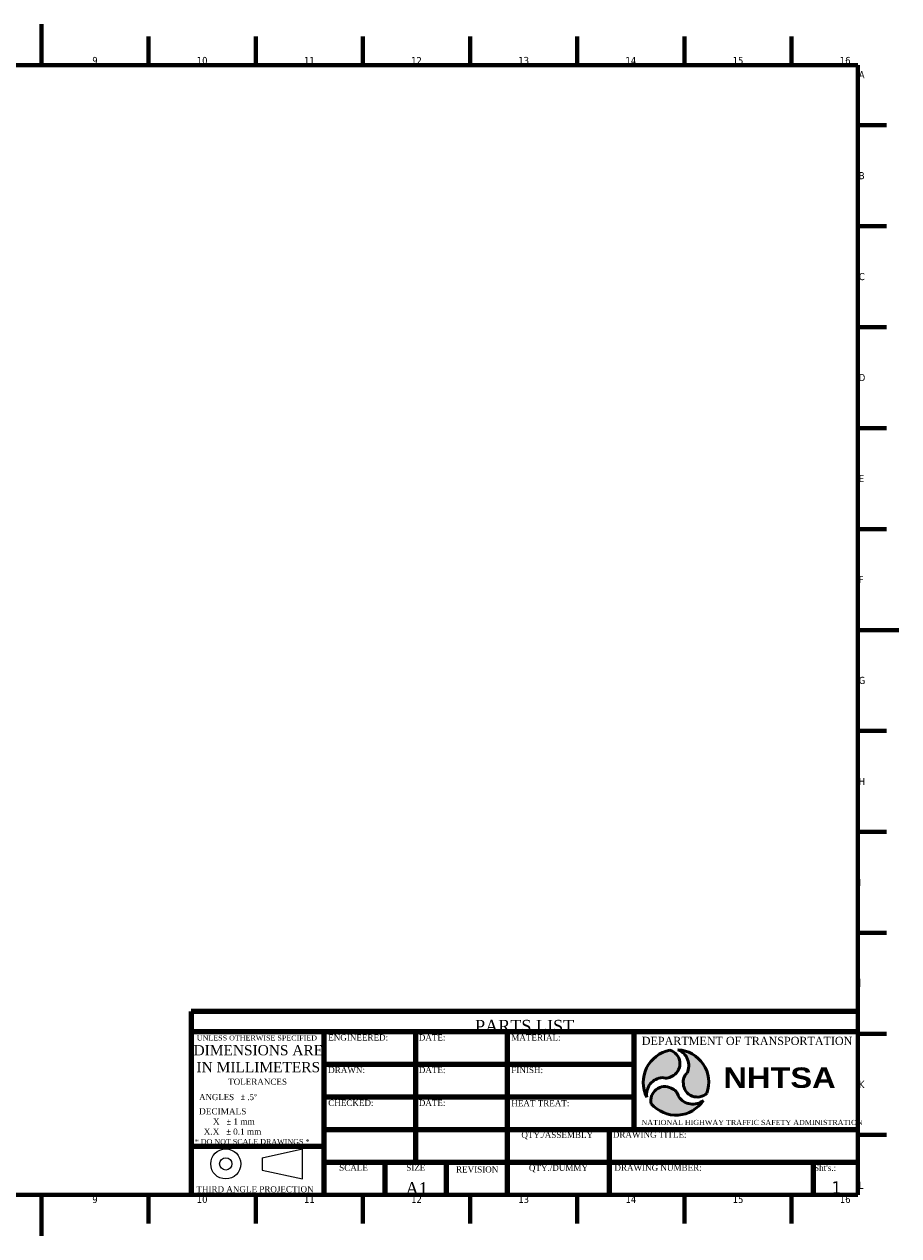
# Model space of a CAD drawing. Header units: millimetres. Extents: x 0 to 841, y 0 to 594.
# Tile 2 of 2: x 412 to 841, y 0 to 594. Entities that reach past the tile are written whole.
import ezdxf
from ezdxf.enums import TextEntityAlignment as Align

# ---------------------------------------------------------------- set-up
doc = ezdxf.new("R2010")
doc.units = ezdxf.units.MM
doc.layers.get('0').update_dxf_attribs({"lineweight": 25})
for name, color, linetype, lineweight in [('Border (ISO)', 7, 'Continuous', 70), ('Symbol (ISO)', 7, 'Continuous', 25), ('Title (ISO)', 7, 'Continuous', 50)]:
    doc.layers.add(name, color=color, linetype=linetype, lineweight=lineweight)
doc.styles.add('Note Text (ISO)', font='TAHOMA.TTF')
doc.styles.get("Standard").update_dxf_attribs({"font": 'TIMES.TTF'})
doc.styles.add('Text Style86', font='TAHOMA.TTF')
doc.styles.add('Text Style87', font='TAHOMA.TTF')
doc.styles.add('Text Style88', font='TAHOMA.TTF')
doc.styles.add('Text Style89', font='TAHOMA.TTF')

# ---------------------------------------------------------------- blocks, each defined once
blk = doc.blocks.new('Borders NHTSA Border')
at = {"layer": 'Border (ISO)'}
for p, q in [((420.5, 574), (420.5000000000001, 594)), ((473.0624999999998, 574), (473.0625000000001, 588)), ((525.6249999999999, 574), (525.6250000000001, 588)), ((578.1874999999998, 574), (578.1875000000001, 588)), ((630.7499999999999, 574), (630.7500000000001, 588)), ((683.3124999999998, 574), (683.3125000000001, 588)), ((735.8749999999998, 574), (735.875, 588)), ((788.4374999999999, 574), (788.4375, 588)), ((20, 574), (821, 574)), ((821, 574), (821, 20)), ((821, 544.4999999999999), (835, 544.4999999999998)), ((821, 494.9999999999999), (835, 494.9999999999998)), ((821, 445.4999999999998), (835, 445.4999999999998)), ((821, 395.9999999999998), (835, 395.9999999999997)), ((821, 346.4999999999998), (835, 346.4999999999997)), ((821, 297), (841, 296.9999999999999)), ((821, 247.4999999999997), (835, 247.4999999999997)), ((821, 197.9999999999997), (835, 197.9999999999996)), ((821, 148.4999999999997), (835, 148.4999999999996)), ((821, 98.99999999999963), (835, 98.99999999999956)), ((821, 49.4999999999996), (835, 49.49999999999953)), ((20, 20), (821, 20)), ((420.5, 20), (420.5, 0)), ((473.0625000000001, 20), (473.0625000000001, 6.000000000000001)), ((525.6250000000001, 20), (525.6250000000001, 6.000000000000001)), ((578.1875000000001, 20), (578.1875000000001, 6.000000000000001)), ((630.7500000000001, 20), (630.7500000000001, 6.000000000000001)), ((683.3125000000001, 20), (683.3125000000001, 6.000000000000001)), ((735.875, 20), (735.875, 6.000000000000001)), ((788.4375, 20), (788.4375, 6.000000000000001))]:
    blk.add_line(p, q, dxfattribs=at)
at = {"layer": 'Symbol (ISO)', "char_height": 3.499999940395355, "style": 'Note Text (ISO)'}
for s, insert, attachment_point in [('9', (446.7815000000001, 574.4000000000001), 8), ('10', (499.3440000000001, 574.4000000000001), 8), ('11', (551.9065, 574.4000000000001), 8), ('12', (604.469, 574.4000000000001), 8), ('13', (657.0315, 574.4000000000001), 8), ('14', (709.594, 574.4000000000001), 8), ('15', (762.1564999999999, 574.4000000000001), 8), ('16', (814.7189999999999, 574.4000000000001), 8), ('A', (821.4, 569.25), 4), ('B', (821.4, 519.75), 4), ('C', (821.4, 470.2499999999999), 4), ('D', (821.4, 420.7499999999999), 4), ('E', (821.4, 371.2499999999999), 4), ('F', (821.4, 321.7499999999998), 4), ('G', (821.4, 272.2499999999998), 4), ('H', (821.4, 222.7499999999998), 4), ('I', (821.4, 173.2499999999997), 4), ('J', (821.4, 123.7499999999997), 4), ('K', (821.4, 74.24999999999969), 4), ('L', (821.4, 24.74999999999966), 4), ('9', (446.7815000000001, 19.6), 2), ('10', (499.3440000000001, 19.6), 2), ('11', (551.9065, 19.6), 2), ('12', (604.469, 19.6), 2), ('13', (657.0315, 19.6), 2), ('14', (709.594, 19.6), 2), ('15', (762.1564999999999, 19.6), 2), ('16', (814.7189999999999, 19.6), 2)]:
    blk.add_mtext(s, dxfattribs=dict(at, insert=insert, attachment_point=attachment_point))
blk = doc.blocks.new('Title Blocks NHTSA-A1')
h = blk.add_hatch(color=256)
edge = h.paths.add_edge_path()
edge.add_arc((687.1710622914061, 99.50385506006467), 5.702621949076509, 252.4161033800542, 309.9342454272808)
edge.add_arc((687.2103103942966, 100.904822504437), 6.815330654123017, 302.0965642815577, 434.1090950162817)
edge.add_arc((692.1057295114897, 91.69852786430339), 16.04965888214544, 100.8797131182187, 206.756983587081)
edge.add_arc((685.9340741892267, 85.81314803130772), 8.268818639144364, 93.36801213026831, 189.3282325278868, ccw=False)
h = blk.add_hatch(color=256)
edge = h.paths.add_edge_path()
edge.add_arc((692.1057295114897, 91.69852786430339), 16.04965888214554, 340.8797131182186, 446.7569835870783)
edge.add_arc((690.0946687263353, 99.98602807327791), 8.26881863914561, -26.631987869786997, 69.32823252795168, ccw=False)
edge.add_arc((701.3326747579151, 92.06941143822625), 5.702621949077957, 132.4161033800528, 189.9342454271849)
edge.add_arc((702.5263241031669, 91.33493786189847), 6.815330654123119, 182.0965642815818, 314.1090950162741)
h = blk.add_hatch(color=256)
edge = h.paths.add_edge_path()
edge.add_arc((692.1057295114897, 91.69852786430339), 16.04965888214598, 220.8797131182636, 326.7569835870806)
edge.add_arc((700.2884456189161, 89.29640748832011), 8.26881863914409, 213.3680121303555, 309.3282325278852, ccw=False)
edge.add_arc((687.8134514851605, 83.52231709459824), 5.702621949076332, 12.4161033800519, 69.93424542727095)
edge.add_arc((686.5805540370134, 82.8558232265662), 6.815330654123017, 62.09656428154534, 194.109095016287)
at = {"lineweight": 100}
for p, q in [((454.3460726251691, 126.5101695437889), (454.3460726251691, 36.51016954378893)), ((781.3460726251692, 126.510169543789), (454.3460726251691, 126.5101695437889)), ((781.3460726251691, 116.5101695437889), (454.3460726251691, 116.5101695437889)), ((519.346072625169, 116.5101695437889), (519.346072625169, 36.51016954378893)), ((564.346072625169, 116.5101695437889), (564.3460726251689, 52.5101695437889)), ((609.346072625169, 116.5101695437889), (609.346072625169, 36.51016954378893)), ((671.346072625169, 116.5101695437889), (671.346072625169, 68.51016954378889)), ((671.346072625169, 100.5101695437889), (519.346072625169, 100.5101695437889)), ((671.346072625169, 84.51016954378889), (519.346072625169, 84.51016954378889)), ((781.3460726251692, 68.51016954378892), (519.346072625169, 68.51016954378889)), ((659.3460726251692, 68.51016954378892), (659.3460726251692, 36.5101695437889)), ((454.3460726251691, 60.51016954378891), (519.346072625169, 60.51016954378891)), ((781.3460726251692, 52.51016954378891), (519.346072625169, 52.51016954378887)), ((549.346072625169, 52.5101695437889), (549.346072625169, 36.51016954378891)), ((579.346072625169, 52.5101695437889), (579.346072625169, 36.51016954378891)), ((759.3460726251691, 52.51016954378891), (759.3460726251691, 36.51016954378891))]:
    blk.add_line(p, q, dxfattribs=at)
for p, q in [((519.346072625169, 60.51016954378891), (454.3460726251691, 60.51016954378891)), ((489.0754446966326, 54.71869500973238), (508.9396678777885, 59.1145073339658)), ((489.0754446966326, 54.71869500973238), (489.0754446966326, 48.75267534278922)), ((508.9396678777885, 44.35686301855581), (508.9396678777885, 59.1145073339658)), ((489.0754446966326, 48.75267534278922), (508.9396678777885, 44.35686301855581)), ((579.346072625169, 52.5101695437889), (579.346072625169, 36.51016954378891)), ((759.3460726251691, 52.51016954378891), (759.3460726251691, 36.51016954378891))]:
    blk.add_line(p, q)
for radius in [7.37882215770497, 2.983009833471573]:
    blk.add_circle((471.2685874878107, 51.7356851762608), radius)
for centre, radius, start, end in [((692.1057295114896, 91.69852786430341), 16.04965888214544, 100.8797131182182, 206.7569835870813), ((692.1057295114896, 91.69852786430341), 16.04965888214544, 100.8797131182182, 206.7569835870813), ((687.2103103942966, 100.904822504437), 6.815330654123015, 302.0965642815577, 74.1090950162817), ((687.2103103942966, 100.904822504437), 6.815330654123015, 302.0965642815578, 74.1090950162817), ((690.0946687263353, 99.98602807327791), 8.26881863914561, 333.368012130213, 69.32823252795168), ((692.1057295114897, 91.69852786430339), 16.04965888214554, 340.8797131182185, 86.75698358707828), ((690.0946687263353, 99.98602807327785), 8.26881863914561, 333.3680121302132, 69.32823252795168), ((692.1057295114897, 91.69852786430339), 16.04965888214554, 340.8797131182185, 86.75698358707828), ((687.1710622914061, 99.50385506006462), 5.702621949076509, 252.4161033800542, 309.9342454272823), ((687.1710622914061, 99.50385506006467), 5.702621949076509, 252.4161033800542, 309.9342454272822), ((701.3326747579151, 92.06941143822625), 5.702621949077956, 132.416103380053, 189.9342454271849), ((701.3326747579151, 92.06941143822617), 5.702621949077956, 132.4161033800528, 189.934245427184), ((685.9340741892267, 85.81314803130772), 8.268818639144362, 93.36801213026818, 189.3282325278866), ((685.9340741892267, 85.81314803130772), 8.268818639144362, 93.36801213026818, 189.3282325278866), ((686.5805540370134, 82.8558232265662), 6.815330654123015, 62.09656428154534, 194.109095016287), ((686.5805540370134, 82.8558232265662), 6.815330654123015, 62.09656428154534, 194.109095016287), ((702.5263241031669, 91.33493786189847), 6.815330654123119, 182.0965642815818, 314.109095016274), ((702.5263241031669, 91.33493786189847), 6.815330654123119, 182.0965642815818, 314.109095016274), ((687.8134514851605, 83.52231709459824), 5.702621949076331, 12.4161033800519, 69.9342454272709), ((687.8134514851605, 83.52231709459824), 5.702621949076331, 12.4161033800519, 69.9342454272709), ((700.2884456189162, 89.29640748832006), 8.26881863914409, 213.368012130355, 309.3282325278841), ((700.2884456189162, 89.29640748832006), 8.26881863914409, 213.368012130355, 309.3282325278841), ((692.1057295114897, 91.69852786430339), 16.04965888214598, 220.8797131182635, 326.7569835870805), ((692.1057295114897, 91.69852786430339), 16.04965888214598, 220.8797131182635, 326.7569835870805)]:
    blk.add_arc(centre, radius, start, end)
at = {"layer": 'Title (ISO)'}
for centre, radius, start, end in [((692.1057295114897, 91.69852786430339), 16.04965888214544, 100.8797131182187, 206.756983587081), ((687.2103103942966, 100.904822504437), 6.815330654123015, 302.0965642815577, 74.1090950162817), ((692.1057295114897, 91.69852786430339), 16.04965888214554, 340.8797131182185, 86.75698358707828), ((690.0946687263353, 99.98602807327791), 8.26881863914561, 333.368012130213, 69.32823252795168), ((687.1710622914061, 99.50385506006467), 5.702621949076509, 252.4161033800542, 309.9342454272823), ((701.3326747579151, 92.06941143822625), 5.702621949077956, 132.416103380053, 189.9342454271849), ((685.9340741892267, 85.81314803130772), 8.268818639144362, 93.36801213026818, 189.3282325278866), ((686.5805540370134, 82.8558232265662), 6.815330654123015, 62.09656428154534, 194.109095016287), ((702.5263241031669, 91.33493786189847), 6.815330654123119, 182.0965642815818, 314.109095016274), ((687.8134514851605, 83.52231709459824), 5.702621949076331, 12.4161033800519, 69.9342454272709), ((700.2884456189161, 89.29640748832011), 8.26881863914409, 213.3680121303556, 309.3282325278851), ((692.1057295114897, 91.69852786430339), 16.04965888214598, 220.8797131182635, 326.7569835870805)]:
    blk.add_arc(centre, radius, start, end, dxfattribs=at)
for s, insert, char_height, attachment_point, line_spacing_factor in [('\\fTimes New Roman|b0|i0;\\W0.98;\\H6.0000;PARTS LIST', (617.846072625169, 116.2672795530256), 6.000000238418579, 8, 0.9959999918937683), ('\\fTimes New Roman|b0|i0;\\W0.98;UNLESS OTHERWISE SPECIFIED', (457.0940295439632, 114.7477596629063), 2.5, 1, 0.4149999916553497), ('\\fTimes New Roman|b0|i0;\\W0.98;\\H3.0000;ENGINEERED:', (521.5351249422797, 115.211410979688), 3.00000011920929, 1, 0.4979999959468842), ('\\fTimes New Roman|b0|i0;\\W0.98;\\H3.0000;ENGINEERED:', (521.5351249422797, 115.211410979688), 3.00000011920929, 1, 0.4979999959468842), ('\\fTimes New Roman|b0|i0;\\W0.98;\\H3.0000;DATE:', (565.9622393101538, 115.211410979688), 3.00000011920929, 1, 0.4979999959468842), ('\\fTimes New Roman|b0|i0;\\W0.98;\\H3.0000;DATE:', (565.9622393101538, 115.211410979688), 3.00000011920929, 1, 0.4979999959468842), ('\\fTimes New Roman|b0|i0;\\W0.98;\\H3.0000;MATERIAL:', (611.3065249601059, 115.211410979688), 3.00000011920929, 1, 0.4979999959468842), ('\\fTimes New Roman|b0|i0;\\W0.98;\\H3.0000;MATERIAL:', (611.3065249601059, 115.211410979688), 3.00000011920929, 1, 0.4979999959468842), ('\\fTimes New Roman|b0|i0;\\W0.98;\\H4.0000;DEPARTMENT OF TRANSPORTATION', (675.2986863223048, 114.0732515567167), 4.000000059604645, 1, 0.6639999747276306), ('\\fTimes New Roman|b0|i0;\\W0.98;\\H4.0000;DEPARTMENT OF TRANSPORTATION', (675.2986863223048, 114.0732515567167), 4.000000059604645, 1, 0.6639999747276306), ('\\fTimes New Roman|b0|i0;\\W0.98;\\H3.0000;DRAWN:', (521.5351249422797, 99.28312128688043), 3.00000011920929, 1, 0.4979999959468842), ('\\fTimes New Roman|b0|i0;\\W0.98;\\H3.0000;DRAWN:', (521.5351249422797, 99.28312128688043), 3.00000011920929, 1, 0.4979999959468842), ('\\fTimes New Roman|b0|i0;\\W0.98;\\H3.0000;DATE:', (565.9622393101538, 99.28312128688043), 3.00000011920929, 1, 0.4979999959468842), ('\\fTimes New Roman|b0|i0;\\W0.98;\\H3.0000;DATE:', (565.9622393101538, 99.28312128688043), 3.00000011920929, 1, 0.4979999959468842), ('\\fTimes New Roman|b0|i0;\\W0.98;\\H3.0000;FINISH:', (611.3065249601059, 99.28312128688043), 3.00000011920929, 1, 0.4979999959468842), ('\\fTimes New Roman|b0|i0;\\W0.98;\\H3.0000;FINISH:', (611.3065249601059, 99.28312128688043), 3.00000011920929, 1, 0.4979999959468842), ('\\fTimes New Roman|b0|i0;\\H10.0000;{\\fArial Black|b0|i0;\\H10.0000;NHTSA}', (715.340861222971, 99.02947945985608), 10, 1, 1.659999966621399), ('\\fTimes New Roman|b0|i0;\\W0.98;\\H3.0000;TOLERANCES', (472.4530540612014, 93.52177576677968), 3.00000011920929, 1, 0.4979999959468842), ('\\fTimes New Roman|b0|i0;\\W0.96;\\H3.0000;ANGLES   \\fAIGDT|b0|i0;\\W0.96;\\H3.0000;`\\fTimes New Roman|b0|i0;\\W0.96;\\H3.0000; .5\\fAIGDT|b0|i0;\\W0.96;\\H3.0000;~', (458.2126239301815, 86.01799830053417), 3.00000011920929, 1, 0.4979999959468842), ('\\fTimes New Roman|b0|i0;\\W0.98;\\H3.0000;CHECKED:', (521.5351249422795, 83.17394680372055), 3.00000011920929, 1, 0.4979999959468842), ('\\fTimes New Roman|b0|i0;\\W0.98;\\H3.0000;CHECKED:', (521.5351249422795, 83.17394680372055), 3.00000011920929, 1, 0.4979999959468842), ('\\fTimes New Roman|b0|i0;\\W0.98;\\H3.0000;DATE:', (565.9622393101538, 83.17394680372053), 3.00000011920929, 1, 0.4979999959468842), ('\\fTimes New Roman|b0|i0;\\W0.98;\\H3.0000;DATE:', (565.9622393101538, 83.17394680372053), 3.00000011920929, 1, 0.4979999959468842), ('\\fTimes New Roman|b0|i0;\\W0.98;\\H3.0000;HEAT TREAT:', (611.3065249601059, 83.0032170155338), 3.00000011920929, 1, 0.4979999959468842), ('\\fTimes New Roman|b0|i0;\\W0.98;\\H3.0000;HEAT TREAT:', (611.3065249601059, 83.0032170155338), 3.00000011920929, 1, 0.4979999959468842), ('\\fTimes New Roman|b0|i0;\\W0.98;NATIONAL HIGHWAY TRAFFIC SAFETY ADMINISTRATION', (675.1490230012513, 73.33646669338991), 2.5, 1, 0.6639999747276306), ('\\fTimes New Roman|b0|i0;\\W0.98;\\H3.0000;QTY./ASSEMBLY', (616.256693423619, 67.47994597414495), 3.00000011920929, 1, 0.4979999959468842), ('\\fTimes New Roman|b0|i0;\\W0.98;\\H3.0000;QTY./ASSEMBLY', (616.256693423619, 67.47994597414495), 3.00000011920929, 1, 0.4979999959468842), ('\\fTimes New Roman|b0|i0;\\W0.98;\\H3.0000;DRAWING TITLE:', (661.1232506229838, 67.5583773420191), 3.00000011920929, 1, 0.4979999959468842), ('\\fTimes New Roman|b0|i0;\\W0.98;\\H3.0000;DRAWING TITLE:', (661.1232506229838, 67.5583773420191), 3.00000011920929, 1, 0.4979999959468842), ('\\fTimes New Roman|b0|i0;\\W0.98;* DO NOT SCALE DRAWINGS *', (456.0951196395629, 63.91582126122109), 2.5, 1, 0.4149999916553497), ('\\fTimes New Roman|b0|i0;\\W0.98;\\H3.0000;SCALE', (526.906016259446, 51.39425794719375), 3.00000011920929, 1, 0.4979999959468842), ('\\fTimes New Roman|b0|i0;\\W0.98;\\H3.0000;SCALE', (526.906016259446, 51.39425794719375), 3.00000011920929, 1, 0.4979999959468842), ('\\fTimes New Roman|b0|i0;\\W0.98;\\H3.0000;SIZE', (559.7814889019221, 51.39425794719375), 3.00000011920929, 1, 0.4979999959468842), ('\\fTimes New Roman|b0|i0;\\W0.98;\\H3.0000;SIZE', (559.7814889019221, 51.39425794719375), 3.00000011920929, 1, 0.4979999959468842), ('\\fTimes New Roman|b0|i0;\\W0.98;\\H3.0000;REVISION', (594.5904459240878, 47.45239489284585), 3.00000011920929, 8, 0.4979999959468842), ('\\fTimes New Roman|b0|i0;\\W0.98;\\H3.0000;QTY./DUMMY', (619.9566927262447, 51.31582657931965), 3.00000011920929, 1, 0.4979999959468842), ('\\fTimes New Roman|b0|i0;\\W0.98;\\H3.0000;QTY./DUMMY', (619.9566927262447, 51.31582657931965), 3.00000011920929, 1, 0.4979999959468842), ('\\fTimes New Roman|b0|i0;\\W0.98;\\H3.0000;DRAWING NUMBER:', (661.8944769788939, 51.39425794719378), 3.00000011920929, 1, 0.4979999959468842), ('\\fTimes New Roman|b0|i0;\\W0.98;\\H3.0000;DRAWING NUMBER:', (661.8944769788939, 51.39425794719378), 3.00000011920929, 1, 0.4979999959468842), ("\\fTimes New Roman|b0|i0;\\W0.98;\\H3.0000;Sht's.:", (759.8100561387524, 51.31582657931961), 3.00000011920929, 1, 0.4979999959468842), ('\\fTimes New Roman|b0|i0;\\W0.98;\\H6.0000;A1', (564.9012393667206, 36.75615524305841), 6.000000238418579, 8, 0.9959999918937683), ('\\fTimes New Roman|b0|i0;\\W0.98;\\H3.0000;THIRD ANGLE PROJECTION', (456.8802538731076, 40.8140685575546), 3.00000011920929, 1, 0.4979999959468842), ('\\fTimes New Roman|b0|i0;\\W0.98;\\H3.0000;THIRD ANGLE PROJECTION', (456.8802538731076, 40.81406855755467), 3.00000011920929, 1, 0.4979999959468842)]:
    blk.add_mtext(s, dxfattribs=dict(insert=insert, char_height=char_height, attachment_point=attachment_point, line_spacing_factor=line_spacing_factor))
at = {"line_spacing_factor": 0.9959999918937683}
for s, insert, char_height, width, attachment_point in [('\\fTimes New Roman|b0|i0;\\H5.0000;DIMENSIONS ARE\\PIN MILLIMETERS', (487.2521614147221, 109.9837005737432), 5, 63.56209278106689, 2), ('\\fTimes New Roman|b0|i0;\\H3.0000;DECIMALS\\P      X   \\fAIGDT|b0|i0;\\H3.0000;`\\fTimes New Roman|b0|i0;\\H3.0000; 1 mm\\P  X.X   \\fAIGDT|b0|i0;\\H3.0000;`\\fTimes New Roman|b0|i0;\\H3.0000; 0.1 mm', (458.2126257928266, 79.03432749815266), 3.00000011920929, 30.17257509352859, 1)]:
    blk.add_mtext(s, dxfattribs=dict(at, insert=insert, char_height=char_height, width=width, attachment_point=attachment_point))
at = {"layer": 'Title (ISO)'}
for tag, height, style, p in [('ENGINEER', 4.000000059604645, 'Text Style88', (562.1092034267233, 102.4455136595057)), ('ENG_APPROVAL_DATE', 4.000000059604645, 'Text Style88', (607.1341822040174, 102.8100883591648)), ('MATERIAL', 5.985507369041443, 'Text Style87', (669.6587478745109, 102.4455136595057)), ('Finish:', 6.000000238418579, 'Text Style86', (668.3827363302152, 87.13337627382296)), ('AUTHOR', 4.000000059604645, 'Text Style88', (561.7446286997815, 86.22193952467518)), ('CREATION_DATE', 4.000000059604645, 'Text Style88', (606.7696074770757, 86.76880157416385)), ('Heat_Treat:', 6.000000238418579, 'Text Style86', (667.8358742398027, 70.72751478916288)), ('CHECKED_BY', 4.000000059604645, 'Text Style88', (562.4737781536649, 70.72751478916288)), ('CHECKED_DATE', 4.000000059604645, 'Text Style88', (606.587320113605, 70.36294008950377)), ('PART_NUMBER', 5.985507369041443, 'Text Style87', (756.7921076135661, 38.09807916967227))]:
    blk.add_attdef(tag, text='', height=height, dxfattribs=dict(at, style=style)).set_placement(p, align=Align.BOTTOM_RIGHT)
at = {"layer": 'Title (ISO)', "style": 'Text Style86'}
for tag, p in [('Qty._Per_Assembly:', (634.5684304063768, 54.13936595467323)), ('REVISION_NUMBER', (594.6664889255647, 37.35589599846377)), ('Qty._Per_Dummy:', (634.6595740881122, 37.73350447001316))]:
    blk.add_attdef(tag, text='', height=6.000000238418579, dxfattribs=at).set_placement(p, align=Align.BOTTOM_CENTER)
at = {"layer": 'Title (ISO)', "style": 'Text Style89'}
blk.add_attdef('TITLE', text='', height=5, dxfattribs=at).set_placement((777.9374417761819, 59.69913012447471), align=Align.MIDDLE_RIGHT)
at = {"layer": 'Title (ISO)', "style": 'Text Style86'}
blk.add_attdef('Drawing_Scale:', text='', height=6.000000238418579, dxfattribs=at).set_placement((536.0620432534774, 41.75204165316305), align=Align.MIDDLE_CENTER)
at = {"layer": 'Title (ISO)', "style": 'Text Style87'}
blk.add_attdef('Number_of_sheets_001', (768.5517061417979, 37.18664242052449), '', height=5.985507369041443, dxfattribs=at)

msp = doc.modelspace()

# ---------------------------------------------------------------- block references
msp.add_blockref('Borders NHTSA Border', (0, 0))
msp.add_blockref('Title Blocks NHTSA-A1', (39.65392737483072, -16.5101695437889)).add_auto_attribs({'Number_of_sheets_001': '1'})

doc.saveas('drawing.dxf')
